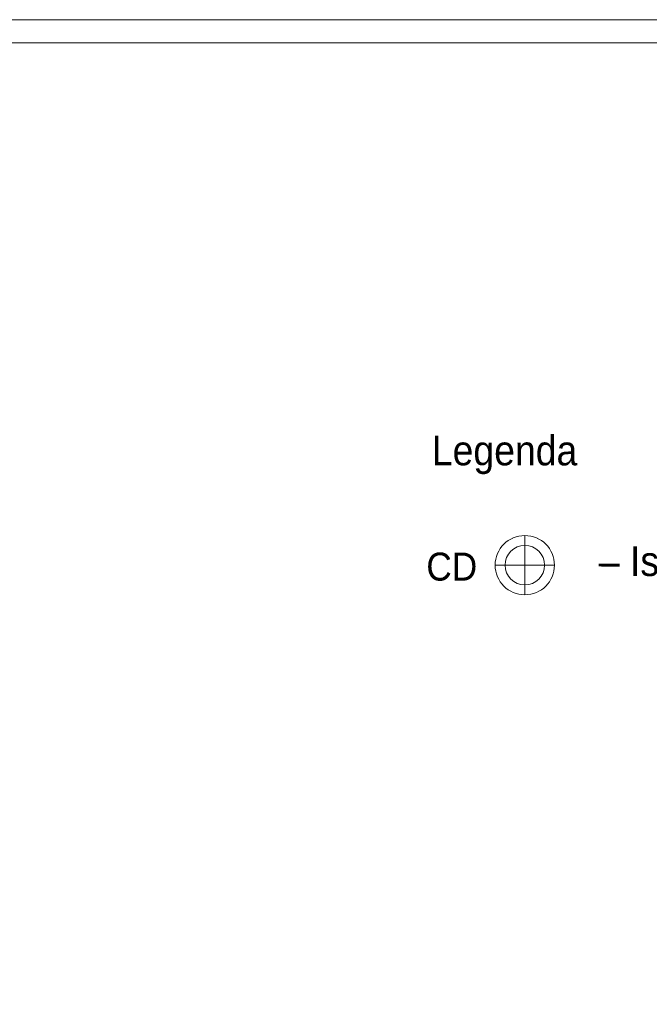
# Model space of a CAD drawing. Header units: centimetres. Extents: x 690840 to 714026, y 27673 to 40762.
# Tile 156 of 162: x 709034 to 709509, y 40020 to 40762. Entities that reach past the tile are written whole.
import ezdxf

# ---------------------------------------------------------------- set-up
doc = ezdxf.new("R2010")
doc.units = ezdxf.units.CM
doc.layers.add('Obrys powierzchni', color=50, linetype='Continuous', lineweight=9, plot=False)
doc.layers.add('Opis', color=102, linetype='Continuous', lineweight=9)
doc.layers.add('S3_ele.CD', color=7, linetype='Continuous', lineweight=5, true_color=0xff0f0f)
doc.styles.add('ARIELCE', font='arial.ttf', dxfattribs={"width": 0.9})

# ---------------------------------------------------------------- blocks, each defined once
blk = doc.blocks.new('zw$3C5D')
at = {"layer": 'S3_ele.CD', "ltscale": 1.6}
blk.add_line((-22.34, 0), (22.34, 0), dxfattribs=at)
blk.add_lwpolyline([(0, -22.34), (0, 22.34)], dxfattribs=at)
for radius in [22.34, 14.89]:
    blk.add_circle((0, 0), radius, dxfattribs=at)

msp = doc.modelspace()

# ---------------------------------------------------------------- linework, layer by layer
at = {"layer": 'Obrys powierzchni', "ltscale": 1.6}
for points in [[(707809.65, 40762.32), (709909.65, 40762.32), (709909.65, 39277.32), (707809.65, 39277.32)], [(707827.15, 40744.82), (709892.15, 40744.82), (709892.15, 39294.82), (707827.15, 39294.82)]]:
    msp.add_lwpolyline(points, close=True, dxfattribs=at)

# ---------------------------------------------------------------- texts
at = {"layer": 'Opis', "color": 7, "char_height": 22.4, "attachment_point": 1, "rotation": 359.98101, "style": 'ARIELCE'}
for s, insert, width in [('{\\fArial|b0|i0|c238|p34;Legenda}', (709344.95, 40448.68), 839.5823), ('{\\fArial|b0|i0|c238|p34;         – Istniejące czujki dymu}', (709400.37, 40365.23), 1158.5008)]:
    msp.add_mtext(s, dxfattribs=dict(at, insert=insert, width=width))

# ---------------------------------------------------------------- next in the draw order: texts
at = {"layer": 'S3_ele.CD', "width": 2038.2579, "attachment_point": 1, "rotation": 359.98101, "style": 'ARIELCE', "bg_fill": 2}
for insert, char_height in [((709340.81, 40360.46), 21.1127), ((708446.64, 40138.92), 15)]:
    msp.add_mtext('{\\fArial|b0|i0|c238|p34;CD}', dxfattribs=dict(at, insert=insert, char_height=char_height))

# ---------------------------------------------------------------- next in the draw order: block references
at = {"layer": 'S3_ele.CD', "ltscale": 1.6}
msp.add_blockref('zw$3C5D', (709415.02, 40350.99), dxfattribs=at)

# ---------------------------------------------------------------- next in the draw order: texts
at = {"layer": 'S3_ele.CD', "insert": (708764.04, 40154.27), "char_height": 15, "width": 2038.2579, "attachment_point": 1, "rotation": 359.98101, "style": 'ARIELCE', "bg_fill": 2}
msp.add_mtext('{\\fArial|b0|i0|c238|p34;CD}', dxfattribs=at)

doc.saveas('drawing.dxf')
